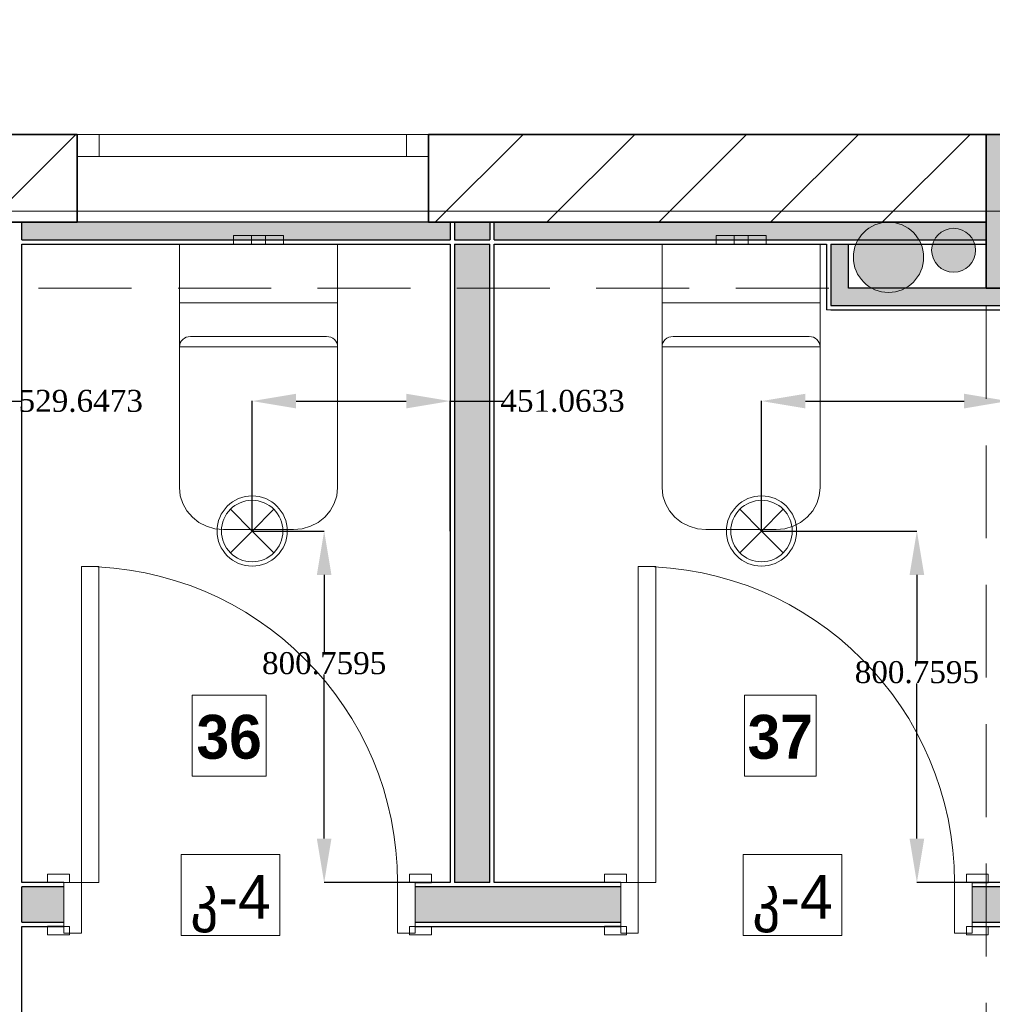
# Model space of a CAD drawing. Header units: millimetres. Extents: x 0 to 88385, y 0 to 41127.
# Tile 64 of 244: x 40856 to 43071, y 30856 to 33099. Entities that reach past the tile are written whole.
import ezdxf
from ezdxf import colors
from ezdxf.entities.mleader import LeaderData, LeaderLine
from ezdxf.enums import TextEntityAlignment as Align
from ezdxf.math import Vec2, Vec3

# ---------------------------------------------------------------- set-up
doc = ezdxf.new("R2010")
doc.units = ezdxf.units.MM
doc.header["$MEASUREMENT"] = 0
doc.set_wipeout_variables(frame=1)
doc.linetypes.add('Dot & Dashed', pattern=[670.277762, 317.5, -176.388889, 0, -176.388874])
doc.linetypes.add('Hidden', pattern=[317.5, 211.666667, -105.833333])
for name, color, linetype in [('- განათება', 7, 'Continuous'), ('New_Structural - Bearing', 7, 'Continuous'), ('Structural - Bearing', 7, 'Continuous'), ('Structural - Grid', 7, 'Continuous')]:
    doc.layers.add(name, color=color, linetype=linetype)
for name, color, linetype, lineweight in [('2D Drafting - General_Pen_No__1', 7, 'Continuous', 13), ('Archicad Windows_Pen_No__1', 7, 'Continuous', 13), ('New_Annotation - Text_Pen_No__20', 1, 'Continuous', 0), ('New_Archicad Doors_Pen_No__1', 7, 'Continuous', 13), ('New_Interior - Furniture _Pen_No__1', 7, 'Continuous', 13), ('New_Structural - Bearing_Pen_No__1', 7, 'Continuous', 13), ('Structural - Bearing_Pen_No__1', 7, 'Continuous', 13), ('Structural - Bearing_Pen_No__20', 1, 'Continuous', 0), ('Structural - Bearing_Pen_No__27', 7, 'Continuous', 35)]:
    doc.layers.add(name, color=color, linetype=linetype, lineweight=lineweight)
for name, color, linetype, lineweight, true_color in [('2D Drafting - General_Pen_No__109', 7, 'Continuous', 13, 0xb4e4dc), ('2D Drafting - General_Pen_No__180', 7, 'Continuous', 15, 0xd6cda7), ('New_Interior - Lamp_Pen_No__77', 7, 'Continuous', 20, 0xffeb28), ('New_Structural - Bearing_Pen_No__5', 7, 'Continuous', 25, 0x40a5ff), ('New_Structural - Bearing_Pen_No__57', 7, 'Continuous', 25, 0xdcd214), ('Structural - Bearing_Pen_No__161', 7, 'Continuous', 13, 0x6a6a6a), ('Structural - Bearing_Pen_No__28', 7, 'Continuous', 35, 0xa80f02), ('Structural - Bearing_Pen_No__81', 7, 'Continuous', 20, 0x6a6a6a), ('Structural - Grid_Pen_No__81', 7, 'Continuous', 20, 0x6a6a6a)]:
    doc.layers.add(name, color=color, linetype=linetype, lineweight=lineweight, true_color=true_color)
doc.styles.add('GENERATED_STYLE_2', font='txt')
doc.styles.add('GENERATED_STYLE_3', font='txt')
doc.styles.get("Standard").update_dxf_attribs({"font": 'sylfaen.ttf'})
doc.dimstyles.get("Standard").update_dxf_attribs({"dimtxt": 0.18, "dimasz": 0.18, "dimexe": 0.18, "dimexo": 0.0625, "dimgap": 0.09, "dimtad": 0, "dimtih": 1, "dimtoh": 1, "dimdec": 4, "dimzin": 0, "dimdsep": 46, "dimtxsty": 'Standard', "dimcen": 0.09, "dimadec": 0, "dimazin": 0, "dimtfac": 1, "dimtdec": 4, "dimtofl": 0, "dimtmove": 0, "dimatfit": 3, "dimfxl": 1, "dimtolj": 1, "dimtzin": 0, "dimarcsym": 0})
pattern_1 = [(45, (0, 0), (-127.2792, 127.2792), [])]

# ---------------------------------------------------------------- blocks, each defined once
blk = doc.blocks.new('Slab_1', base_point=(2744.3, 12903.1))
at = {"layer": 'Structural - Bearing_Pen_No__1', "color": 7, "linetype": 'Continuous', "lineweight": 13, "flags": 128}
blk.add_lwpolyline([(2744.3, 12903.1), (2744.3, 39238), (-9233.8, 39238), (-16833.8, 39238), (-23183.8, 39238), (-23183.8, 32838), (-47183.8, 32838), (-47183.8, 12903.1)], close=True, dxfattribs=at)
blk = doc.blocks.new('Horizontal Multi-Sash Window_2')
at = {"layer": 'Archicad Windows_Pen_No__1', "color": 7, "linetype": 'Continuous', "lineweight": 13}
for p, q in [((-400, 0), (400, 0)), ((-400, 0), (-350, 0)), ((-400, 0), (-400, -50)), ((-400, 0), (-400, -50)), ((-350, 0), (-350, -50)), ((-350, 0), (350, 0)), ((350, -50), (350, 0)), ((350, 0), (400, 0)), ((400, 0), (400, -50)), ((400, 0), (400, -50)), ((-350, -50), (-400, -50)), ((-400, -50), (-400, -200)), ((350, -50), (-350, -50)), ((400, -50), (350, -50)), ((400, -50), (400, -200)), ((-400, -200), (400, -200))]:
    blk.add_line(p, q, dxfattribs=at)
blk = doc.blocks.new('Wall_2', base_point=(-46833.8, 32838))
at = {"layer": 'Structural - Bearing', "linetype": 'Continuous', "lineweight": 0, "true_color": 0x000000}
h = blk.add_hatch(dxfattribs=at)
h.set_pattern_fill('MASONRY_BLOCK', color=18, style=0, pattern_type=2)
h.set_pattern_definition(pattern_1)
h.paths.add_polyline_path([(-43253.8, 32838), (-45423.8, 32838), (-45423.8, 32638), (-43253.8, 32638)])
h = blk.add_hatch(dxfattribs=at)
h.set_pattern_fill('MASONRY_BLOCK', color=18, style=0, pattern_type=2)
h.set_pattern_definition(pattern_1)
h.paths.add_polyline_path([(-41183.8, 32838), (-42453.8, 32838), (-42453.8, 32638), (-41183.8, 32638)])
at = {"layer": 'Structural - Bearing_Pen_No__27', "color": 7, "linetype": 'Continuous', "lineweight": 35}
for p, q in [((-43253.8, 32838), (-43253.8, 32788)), ((-42453.8, 32838), (-42453.8, 32788)), ((-43253.8, 32788), (-43253.8, 32638)), ((-42453.8, 32788), (-42453.8, 32638))]:
    blk.add_line(p, q, dxfattribs=at)
at = {"layer": 'Structural - Bearing_Pen_No__27', "color": 7, "linetype": 'Continuous', "lineweight": 35, "flags": 128}
for points in [[(-43253.8, 32838), (-45423.8, 32838)], [(-41183.8, 32838), (-42453.8, 32838)], [(-45423.8, 32638), (-43253.8, 32638)], [(-42453.8, 32638), (-41183.8, 32638)]]:
    blk.add_lwpolyline(points, dxfattribs=at)
at = {"layer": 'Archicad Windows_Pen_No__1', "color": 7, "linetype": 'Continuous', "lineweight": 13, "xscale": -1, "zscale": 1000}
blk.add_blockref('Horizontal Multi-Sash Window_2', (-42853.8, 32838), dxfattribs=at)
blk = doc.blocks.new('Door_4')
at = {"layer": 'New_Archicad Doors_Pen_No__1', "color": 7, "linetype": 'Continuous', "lineweight": 13}
for p, q in [((320, 0), (320, 720)), ((320, 720), (360, 720)), ((360, 720), (360, 0)), ((-437, 0), (-437, 19)), ((-437, 19), (-387, 19)), ((-387, 0), (-437, 0)), ((-400, 0), (-437, 0)), ((-400, 0), (-437, 0)), ((-360, 0), (-400, 0)), ((-400, 0), (-400, -115)), ((-400, 0), (-400, -10)), ((-400, 0), (-400, -10)), ((-387, 19), (-387, 0)), ((-360, -115), (-360, 0)), ((360, 0), (320, 0)), ((400, 0), (360, 0)), ((360, 0), (360, -115)), ((387, 19), (437, 19)), ((387, 0), (387, 19)), ((437, 0), (387, 0)), ((400, -115), (400, 0)), ((400, 0), (400, -10)), ((400, 0), (400, -10)), ((400, 0), (437, 0)), ((400, 0), (437, 0)), ((437, 19), (437, 0)), ((-400, -10), (-400, -90)), ((-400, -10), (-400, -90)), ((400, -10), (400, -90)), ((400, -10), (400, -90)), ((-437, -119), (-437, -100)), ((-437, -100), (-387, -100)), ((-400, -100), (-437, -100)), ((-400, -100), (-437, -100)), ((-400, -90), (-400, -100)), ((-400, -90), (-400, -100)), ((-387, -100), (-387, -119)), ((387, -100), (437, -100)), ((387, -119), (387, -100)), ((400, -90), (400, -100)), ((400, -90), (400, -100)), ((400, -100), (437, -100)), ((400, -100), (437, -100)), ((437, -100), (437, -119)), ((-387, -119), (-437, -119)), ((-400, -115), (-360, -115)), ((360, -115), (400, -115)), ((437, -119), (387, -119))]:
    blk.add_line(p, q, dxfattribs=at)
blk.add_arc((360, 0), 720, 90, 180, dxfattribs=at)
blk = doc.blocks.new('Wall_77', base_point=(-38672.6, 31033.7))
at = {"layer": 'New_Structural - Bearing_Pen_No__57', "linetype": 'Continuous', "lineweight": 25, "true_color": 0xdcd214}
for points in [[(-43379.5, 31123.7), (-43379.5, 31043.7), (-43283.9, 31043.7), (-43283.9, 31123.7)], [(-42483.9, 31043.7), (-42015.6, 31043.7), (-42015.6, 31123.7), (-42483.9, 31123.7)], [(-41083.8, 31123.7), (-41215.6, 31123.7), (-41215.6, 31043.7), (-41083.8, 31043.7)]]:
    blk.add_hatch(color=52, dxfattribs=at).paths.add_polyline_path(points)
at = {"layer": 'New_Structural - Bearing_Pen_No__1', "color": 7, "linetype": 'Continuous', "lineweight": 13}
for p, q in [((-43283.9, 31133.7), (-43283.9, 31123.7)), ((-42483.9, 31133.7), (-42483.9, 31123.7)), ((-42015.6, 31133.7), (-42015.6, 31123.7)), ((-41215.6, 31133.7), (-41215.6, 31123.7)), ((-43379.5, 31123.7), (-43379.5, 31043.7)), ((-43283.9, 31123.7), (-43283.9, 31043.7)), ((-42483.9, 31123.7), (-42483.9, 31043.7)), ((-42015.6, 31123.7), (-42015.6, 31043.7)), ((-41215.6, 31123.7), (-41215.6, 31043.7)), ((-43283.9, 31043.7), (-43283.9, 31033.7)), ((-42483.9, 31043.7), (-42483.9, 31033.7)), ((-42015.6, 31043.7), (-42015.6, 31033.7)), ((-41215.6, 31043.7), (-41215.6, 31033.7))]:
    blk.add_line(p, q, dxfattribs=at)
at = {"layer": 'New_Structural - Bearing_Pen_No__5', "color": 161, "linetype": 'Continuous', "lineweight": 25, "true_color": 0x40a5ff}
for p, q in [((-43283.9, 31133.7), (-43320.9, 31133.7)), ((-42483.9, 31133.7), (-42446.9, 31133.7)), ((-42015.6, 31133.7), (-42052.6, 31133.7)), ((-41215.6, 31133.7), (-41178.6, 31133.7)), ((-43283.9, 31123.7), (-43379.5, 31123.7)), ((-42015.6, 31123.7), (-42483.9, 31123.7)), ((-41083.8, 31123.7), (-41215.6, 31123.7)), ((-43379.5, 31043.7), (-43283.9, 31043.7)), ((-42483.9, 31043.7), (-42015.6, 31043.7)), ((-41215.6, 31043.7), (-41083.8, 31043.7)), ((-43283.9, 31033.7), (-43320.9, 31033.7)), ((-42483.9, 31033.7), (-42446.9, 31033.7)), ((-42015.6, 31033.7), (-42052.6, 31033.7)), ((-41215.6, 31033.7), (-41178.6, 31033.7))]:
    blk.add_line(p, q, dxfattribs=at)
at = {"layer": 'New_Structural - Bearing_Pen_No__5', "color": 161, "linetype": 'Continuous', "lineweight": 25, "true_color": 0x40a5ff, "flags": 128}
for points in [[(-43283.9, 31133.7), (-43379.5, 31133.7)], [(-42404.1, 31133.7), (-42483.9, 31133.7)], [(-42314.1, 31133.7), (-42394.1, 31133.7)], [(-42015.6, 31133.7), (-42304.1, 31133.7)], [(-41133.8, 31133.7), (-41215.6, 31133.7)], [(-43379.5, 31033.7), (-43283.9, 31033.7)], [(-42483.9, 31033.7), (-42015.6, 31033.7)], [(-41215.6, 31033.7), (-40838.5, 31033.7)]]:
    blk.add_lwpolyline(points, dxfattribs=at)
at = {"layer": 'New_Archicad Doors_Pen_No__1', "color": 7, "linetype": 'Continuous', "lineweight": 13, "xscale": -1, "zscale": 1000}
for p in [(-42883.9, 31133.7), (-41615.6, 31133.7)]:
    blk.add_blockref('Door_4', p, dxfattribs=at)
blk = doc.blocks.new('Wall_79', base_point=(-42404.1, 32838))
at = {"layer": 'New_Structural - Bearing_Pen_No__57', "linetype": 'Continuous', "lineweight": 25, "true_color": 0xdcd214}
for points in [[(-42394.1, 32598), (-42314.1, 32598), (-42314.1, 32638), (-42394.1, 32638)], [(-42394.1, 32588), (-42394.1, 31133.7), (-42314.1, 31133.7), (-42314.1, 32588)]]:
    blk.add_hatch(color=52, dxfattribs=at).paths.add_polyline_path(points)
at = {"layer": 'New_Structural - Bearing_Pen_No__1', "color": 7, "linetype": 'Continuous', "lineweight": 13}
blk.add_line((-42314.1, 32588), (-42394.1, 32588), dxfattribs=at)
at = {"layer": 'New_Structural - Bearing_Pen_No__1', "color": 7, "linetype": 'Continuous', "lineweight": 13, "flags": 128}
for points in [[(-42404.1, 32638), (-42394.1, 32638)], [(-42394.1, 32638), (-42314.1, 32638)], [(-42314.1, 32638), (-42304.1, 32638)], [(-42394.1, 31133.7), (-42314.1, 31133.7)]]:
    blk.add_lwpolyline(points, dxfattribs=at)
at = {"layer": 'New_Structural - Bearing_Pen_No__5', "color": 161, "linetype": 'Continuous', "lineweight": 25, "true_color": 0x40a5ff}
for p, q in [((-42404.1, 32638), (-42404.1, 32598)), ((-42394.1, 32638), (-42394.1, 32598)), ((-42314.1, 32638), (-42314.1, 32598)), ((-42304.1, 32598), (-42304.1, 32638)), ((-42394.1, 32598), (-42314.1, 32598)), ((-42394.1, 32588), (-42394.1, 31133.7)), ((-42314.1, 31133.7), (-42314.1, 32588))]:
    blk.add_line(p, q, dxfattribs=at)
at = {"layer": 'New_Structural - Bearing_Pen_No__5', "color": 161, "linetype": 'Continuous', "lineweight": 25, "true_color": 0x40a5ff, "flags": 128}
for points in [[(-42404.1, 32588), (-42404.1, 31133.7)], [(-42304.1, 31133.7), (-42304.1, 32588)]]:
    blk.add_lwpolyline(points, dxfattribs=at)
blk = doc.blocks.new('Wall_80', base_point=(-43479.5, 32838))
at = {"layer": 'New_Structural - Bearing_Pen_No__1', "color": 7, "linetype": 'Continuous', "lineweight": 13, "flags": 128}
blk.add_lwpolyline([(-43389.5, 32638), (-43379.5, 32638)], dxfattribs=at)
at = {"layer": 'New_Structural - Bearing_Pen_No__5', "color": 161, "linetype": 'Continuous', "lineweight": 25, "true_color": 0x40a5ff}
blk.add_line((-43379.5, 32598), (-43379.5, 32638), dxfattribs=at)
at = {"layer": 'New_Structural - Bearing_Pen_No__5', "color": 161, "linetype": 'Continuous', "lineweight": 25, "true_color": 0x40a5ff, "flags": 128}
for points in [[(-43379.5, 31133.7), (-43379.5, 32588)], [(-43379.5, 31043.7), (-43379.5, 31123.7)], [(-43379.5, 29899.5), (-43379.5, 31033.7)]]:
    blk.add_lwpolyline(points, dxfattribs=at)
blk = doc.blocks.new('Wall_270', base_point=(-41497.2, 32638))
at = {"layer": 'New_Structural - Bearing_Pen_No__57', "linetype": 'Continuous', "lineweight": 25, "true_color": 0xdcd214}
for points in [[(-41537.2, 32588), (-41537.2, 32488), (-41497.2, 32488), (-41497.2, 32588)], [(-41497.2, 32488), (-41537.2, 32448), (-41497.2, 32448)], [(-41497.2, 32488), (-41537.2, 32488), (-41537.2, 32448)]]:
    blk.add_hatch(color=52, dxfattribs=at).paths.add_polyline_path(points)
at = {"layer": 'New_Structural - Bearing_Pen_No__1', "color": 7, "linetype": 'Continuous', "lineweight": 13, "flags": 128}
for points in [[(-41497.2, 32588), (-41537.2, 32588)], [(-41547.2, 32438), (-41537.2, 32438)]]:
    blk.add_lwpolyline(points, dxfattribs=at)
at = {"layer": 'New_Structural - Bearing_Pen_No__5', "color": 161, "linetype": 'Continuous', "lineweight": 25, "true_color": 0x40a5ff}
for p, q in [((-41537.2, 32588), (-41537.2, 32488)), ((-41537.2, 32488), (-41537.2, 32448)), ((-41537.2, 32448), (-41497.2, 32448))]:
    blk.add_line(p, q, dxfattribs=at)
at = {"layer": 'New_Structural - Bearing_Pen_No__5', "color": 161, "linetype": 'Continuous', "lineweight": 25, "true_color": 0x40a5ff, "flags": 128}
for points in [[(-41547.2, 32588), (-41547.2, 32438)], [(-41497.2, 32488), (-41497.2, 32588)]]:
    blk.add_lwpolyline(points, dxfattribs=at)
blk = doc.blocks.new('Wall_271', base_point=(-41497.2, 32488))
at = {"layer": 'New_Structural - Bearing_Pen_No__57', "linetype": 'Continuous', "lineweight": 25, "true_color": 0xdcd214}
blk.add_hatch(color=52, dxfattribs=at).paths.add_polyline_path([(-41497.2, 32448), (-41123.8, 32448), (-41123.8, 32488), (-41497.2, 32488)])
at = {"layer": 'New_Structural - Bearing_Pen_No__5', "color": 161, "linetype": 'Continuous', "lineweight": 25, "true_color": 0x40a5ff}
for p, q in [((-41537.2, 32448), (-41497.2, 32448)), ((-41497.2, 32448), (-41133.8, 32448)), ((-41123.8, 32448), (-41133.8, 32448))]:
    blk.add_line(p, q, dxfattribs=at)
at = {"layer": 'New_Structural - Bearing_Pen_No__5', "color": 161, "linetype": 'Continuous', "lineweight": 25, "true_color": 0x40a5ff, "flags": 128}
for points in [[(-41183.8, 32488), (-41497.2, 32488)], [(-41537.2, 32438), (-41133.8, 32438)]]:
    blk.add_lwpolyline(points, dxfattribs=at)
blk = doc.blocks.new('Wall_278', base_point=(-37913.3, 32638))
at = {"layer": 'New_Structural - Bearing_Pen_No__57', "linetype": 'Continuous', "lineweight": 25, "true_color": 0xdcd214}
for points in [[(-43379.5, 32598), (-42404.1, 32598), (-42404.1, 32638), (-43379.5, 32638)], [(-42304.1, 32598), (-41183.8, 32598), (-41183.8, 32638), (-42304.1, 32638)]]:
    blk.add_hatch(color=52, dxfattribs=at).paths.add_polyline_path(points)
at = {"layer": 'New_Structural - Bearing_Pen_No__5', "color": 161, "linetype": 'Continuous', "lineweight": 25, "true_color": 0x40a5ff}
for p, q in [((-43379.5, 32598), (-43379.5, 32638)), ((-42404.1, 32638), (-42404.1, 32598)), ((-42304.1, 32598), (-42304.1, 32638)), ((-43379.5, 32598), (-42404.1, 32598)), ((-42394.1, 32598), (-42314.1, 32598)), ((-42304.1, 32598), (-41183.8, 32598))]:
    blk.add_line(p, q, dxfattribs=at)
at = {"layer": 'New_Structural - Bearing_Pen_No__5', "color": 161, "linetype": 'Continuous', "lineweight": 25, "true_color": 0x40a5ff, "flags": 128}
for points in [[(-42404.1, 32638), (-43379.5, 32638)], [(-41183.8, 32638), (-42304.1, 32638)], [(-43379.5, 32588), (-42404.1, 32588)], [(-42394.1, 32588), (-42314.1, 32588)], [(-42304.1, 32588), (-41547.2, 32588)], [(-41537.2, 32588), (-41183.8, 32588)]]:
    blk.add_lwpolyline(points, dxfattribs=at)
blk = doc.blocks.new('Column_8', base_point=(-41008.8, 32663))
at = {"layer": 'Structural - Bearing_Pen_No__161', "linetype": 'Continuous', "lineweight": 0, "true_color": 0x6a6a6a}
blk.add_hatch(color=251, dxfattribs=at).paths.add_polyline_path([(-40833.8, 32488), (-40833.8, 32838), (-41183.8, 32838), (-41183.8, 32488)])
at = {"layer": 'Structural - Bearing_Pen_No__20', "color": 1, "linetype": 'Continuous', "lineweight": 0}
for p, q in [((-41008.8, 32743), (-41008.8, 32918)), ((-41088.8, 32663), (-41263.8, 32663)), ((-40928.8, 32663), (-40753.8, 32663)), ((-41008.8, 32583), (-41008.8, 32408))]:
    blk.add_line(p, q, dxfattribs=at)
blk.add_point((-41008.8, 32663), dxfattribs=at)
at = {"layer": 'Structural - Bearing_Pen_No__28', "color": 14, "linetype": 'Continuous', "lineweight": 35, "true_color": 0xa80f02, "flags": 128}
blk.add_lwpolyline([(-40833.8, 32488), (-40833.8, 32838), (-41183.8, 32838), (-41183.8, 32488)], close=True, dxfattribs=at)
blk = doc.blocks.new('Standard grid marker')
at = {"layer": 'Structural - Grid_Pen_No__81', "color": 251, "linetype": 'Continuous', "lineweight": 20, "true_color": 0x6a6a6a}
blk.add_line((1000, 0), (51328.1, 0), dxfattribs=at)
at = {"layer": 'Structural - Grid_Pen_No__81', "color": 251, "lineweight": 20, "true_color": 0x6a6a6a, "style": 'GENERATED_STYLE_2'}
for tag, p in [('AC_MarkerText_1_0', (-100, -144)), ('AC_MarkerText_1_1', (52428.1, -144))]:
    blk.add_attdef(tag, text='', height=100, rotation=180, dxfattribs=at).set_placement(p, align=Align.TOP_CENTER)
blk = doc.blocks.new('WC')
at = {"layer": 'New_Interior - Furniture _Pen_No__1', "color": 7, "linetype": 'Continuous', "lineweight": 13}
for p, q in [((-57, 20), (-40.3, 20)), ((-57, 0), (-57, 20)), ((-40.3, 20), (-16, 20)), ((-16, 20), (-11.3, 20)), ((-16, 0), (-16, 20)), ((-11.3, 20), (0, 20)), ((0, 20), (11.3, 20)), ((0, 0), (11.3, 0)), ((11.3, 20), (16, 20)), ((11.3, 0), (16, 0)), ((16, 0), (16, 20)), ((16, 20), (40.3, 20)), ((16, 0), (40.3, 0)), ((40.3, 20), (57, 20)), ((40.3, 0), (57, 0)), ((57, 0), (57, 20)), ((-57, 0), (-40.3, 0)), ((-40.3, 0), (-16, 0)), ((-16, 0), (-11.3, 0)), ((-11.3, 0), (0, 0)), ((-180, -133.8), (180, -133.8)), ((0, -210.3), (-155, -210.3)), ((155, -210.3), (0, -210.3)), ((-180, -234.2), (180, -234.2))]:
    blk.add_line(p, q, dxfattribs=at)
at = {"layer": 'New_Interior - Furniture _Pen_No__1', "color": 7, "linetype": 'Continuous', "lineweight": 13, "flags": 128}
blk.add_lwpolyline([(80, -650), (99.5, -648.2), (118.3, -642.7), (135.6, -633.9), (150.7, -622), (163.1, -607.5), (172.4, -591), (178.1, -573.1), (180, -554.4), (180, 0), (-180, 0), (-180, -554.4), (-178.1, -573.1), (-172.4, -591), (-163.1, -607.5), (-150.7, -622), (-135.6, -633.9), (-118.3, -642.7), (-99.5, -648.2), (-80, -650)], close=True, dxfattribs=at)
at = {"layer": 'New_Interior - Furniture _Pen_No__1', "color": 7, "linetype": 'Continuous', "lineweight": 13}
for centre, start_param, end_param in [((-155, -234.2), 1.570796, 3.141593), ((155, -234.2), 0, 1.570796)]:
    blk.add_ellipse(centre, major_axis=(25, 0), ratio=0.955882, start_param=start_param, end_param=end_param, dxfattribs=at)
blk = doc.blocks.new('Beam_8', base_point=(-41008.8, 14663))
at = {"layer": 'Structural - Bearing_Pen_No__81', "color": 251, "linetype": 'Hidden', "lineweight": 20, "true_color": 0x6a6a6a}
blk.add_line((-41183.8, 26838), (-41183.8, 32488), dxfattribs=at)
blk = doc.blocks.new('Beam_13', base_point=(-47008.8, 32663))
at = {"layer": 'Structural - Bearing_Pen_No__81', "color": 251, "linetype": 'Hidden', "lineweight": 20, "true_color": 0x6a6a6a}
for p, q in [((-47183.8, 32838), (-23183.8, 32838)), ((-46833.8, 32488), (-41183.8, 32488))]:
    blk.add_line(p, q, dxfattribs=at)
at = {"layer": 'Structural - Bearing_Pen_No__81', "color": 251, "linetype": 'Dot & Dashed', "lineweight": 20, "true_color": 0x6a6a6a}
blk.add_line((-47008.8, 32663), (991.2, 32663), dxfattribs=at)
blk = doc.blocks.new('Recessed Spot')
at = {"layer": 'New_Interior - Lamp_Pen_No__77', "color": 2, "linetype": 'Continuous', "lineweight": 20, "true_color": 0xffeb28}
for q in [(-49.5, 49.5), (49.5, 49.5), (-49.5, -49.5), (49.5, -49.5)]:
    blk.add_line((0, 0), q, dxfattribs=at)
at = {"layer": 'New_Interior - Lamp_Pen_No__77', "color": 2, "linetype": 'Continuous', "lineweight": 20, "true_color": 0xffeb28, "flags": 128}
blk.add_lwpolyline([(80, 0, 1), (-80, 0, 1)], format="xyb", close=True, dxfattribs=at)
at = {"layer": 'New_Interior - Lamp_Pen_No__77', "color": 2, "linetype": 'Continuous', "lineweight": 20, "true_color": 0xffeb28}
blk.add_circle((0, 0), 70, dxfattribs=at)
blk = doc.blocks.new('*D625')
at = {"layer": '- განათება', "color": 0, "lineweight": -2, "transparency": 16777216}
for p, q in [((40231.2, 31934.5), (40231.2, 32230.7)), ((40331.2, 32230.5), (40660.8, 32230.5)), ((40760.8, 31934.5), (40760.8, 32230.7)), ((40760.8, 32230.5), (40860.8, 32230.5))]:
    blk.add_line(p, q, dxfattribs=at)
at = {"layer": '- განათება', "color": 0, "transparency": 16777216}
for points in [[(40331.2, 32247.2), (40331.2, 32213.8), (40231.2, 32230.5)], [(40660.8, 32247.2), (40660.8, 32213.8), (40760.8, 32230.5)]]:
    blk.add_solid(points, dxfattribs=at)
at = {"layer": 'Defpoints', "color": 0, "transparency": 16777216}
for p in [(40231.2, 32230.5), (40231.2, 31934.5), (40760.8, 31934.5)]:
    blk.add_point(p, dxfattribs=at)
at = {"layer": '- განათება', "color": 0, "transparency": 16777216, "insert": (40994.8, 32230.5), "char_height": 50, "attachment_point": 5}
blk.add_mtext('\\A1;{\\fSylfaen|b0|i0|c0|p18;529.6473}', dxfattribs=at)
blk = doc.blocks.new('*D626')
at = {"layer": '- განათება', "color": 0, "lineweight": -2, "transparency": 16777216}
for p, q in [((41385.2, 31934.5), (41549.3, 31934.5)), ((41549.2, 31834.5), (41549.2, 31658.7)), ((41549.2, 31233.7), (41549.2, 31607.3)), ((41836.2, 31133.7), (41549, 31133.7))]:
    blk.add_line(p, q, dxfattribs=at)
at = {"layer": '- განათება', "color": 0, "transparency": 16777216}
for points in [[(41532.5, 31834.5), (41565.8, 31834.5), (41549.2, 31934.5)], [(41532.5, 31233.7), (41565.8, 31233.7), (41549.2, 31133.7)]]:
    blk.add_solid(points, dxfattribs=at)
at = {"layer": 'Defpoints', "color": 0, "transparency": 16777216}
for p in [(41385.2, 31934.5), (41549.2, 31934.5), (41836.2, 31133.7)]:
    blk.add_point(p, dxfattribs=at)
at = {"layer": '- განათება', "color": 0, "transparency": 16777216, "insert": (41549.2, 31633), "char_height": 50, "attachment_point": 5}
blk.add_mtext('\\A1;{\\fSylfaen|b0|i0|c0|p18;800.7595}', dxfattribs=at)
blk = doc.blocks.new('*D627')
at = {"layer": '- განათება', "color": 0, "lineweight": -2, "transparency": 16777216}
for p, q in [((41385.2, 31934.5), (41385.2, 32230.7)), ((41485.2, 32230.5), (41736.2, 32230.5)), ((41836.2, 31934.5), (41836.2, 32230.7)), ((41836.2, 32230.5), (41958, 32230.5))]:
    blk.add_line(p, q, dxfattribs=at)
at = {"layer": '- განათება', "color": 0, "transparency": 16777216}
for points in [[(41485.2, 32247.2), (41485.2, 32213.8), (41385.2, 32230.5)], [(41736.2, 32247.2), (41736.2, 32213.8), (41836.2, 32230.5)]]:
    blk.add_solid(points, dxfattribs=at)
at = {"layer": 'Defpoints', "color": 0, "transparency": 16777216}
for p in [(41385.2, 32230.5), (41385.2, 31934.5), (41836.2, 31934.5)]:
    blk.add_point(p, dxfattribs=at)
at = {"layer": '- განათება', "color": 0, "transparency": 16777216, "insert": (42092.1, 32230.5), "char_height": 50, "attachment_point": 5}
blk.add_mtext('\\A1;{\\fSylfaen|b0|i0|c0|p18;451.0633}', dxfattribs=at)
blk = doc.blocks.new('*D628')
at = {"layer": '- განათება', "color": 0, "lineweight": -2, "transparency": 16777216}
for p, q in [((42545.3, 31934.5), (42899.2, 31934.5)), ((42899, 31834.5), (42899, 31638.2)), ((42899, 31233.7), (42899, 31586.8)), ((43061.6, 31133.7), (42898.8, 31133.7))]:
    blk.add_line(p, q, dxfattribs=at)
at = {"layer": '- განათება', "color": 0, "transparency": 16777216}
for points in [[(42882.3, 31834.5), (42915.7, 31834.5), (42899, 31934.5)], [(42882.3, 31233.7), (42915.7, 31233.7), (42899, 31133.7)]]:
    blk.add_solid(points, dxfattribs=at)
at = {"layer": 'Defpoints', "color": 0, "transparency": 16777216}
for p in [(42545.2, 31934.5), (42899, 31934.5), (43061.7, 31133.7)]:
    blk.add_point(p, dxfattribs=at)
at = {"layer": '- განათება', "color": 0, "transparency": 16777216, "insert": (42899, 31612.5), "char_height": 50, "attachment_point": 5}
blk.add_mtext('\\A1;{\\fSylfaen|b0|i0|c0|p18;800.7595}', dxfattribs=at)
blk = doc.blocks.new('*D629')
at = {"layer": '- განათება', "color": 0, "lineweight": -2, "transparency": 16777216}
for p, q in [((42545.2, 31934.5), (42545.2, 32230.7)), ((42645.2, 32230.5), (43006.5, 32230.5)), ((43106.5, 31934.5), (43106.5, 32230.7)), ((43106.5, 32230.5), (43206.5, 32230.5))]:
    blk.add_line(p, q, dxfattribs=at)
at = {"layer": '- განათება', "color": 0, "transparency": 16777216}
for points in [[(42645.2, 32247.2), (42645.2, 32213.8), (42545.2, 32230.5)], [(43006.5, 32247.2), (43006.5, 32213.8), (43106.5, 32230.5)]]:
    blk.add_solid(points, dxfattribs=at)
at = {"layer": 'Defpoints', "color": 0, "transparency": 16777216}
for p in [(42545.2, 32230.5), (42545.2, 31934.5), (43106.5, 31934.5)]:
    blk.add_point(p, dxfattribs=at)
at = {"layer": '- განათება', "color": 0, "transparency": 16777216, "insert": (43341.1, 32230.5), "char_height": 50, "attachment_point": 5}
blk.add_mtext('\\A1;{\\fSylfaen|b0|i0|c0|p18;561.2914}', dxfattribs=at)

msp = doc.modelspace()

# ---------------------------------------------------------------- hatches: boundary and pattern name
at = {"layer": '2D Drafting - General_Pen_No__109', "linetype": 'Continuous', "lineweight": 0, "true_color": 0x87aba5}
msp.add_hatch(color=253, dxfattribs=at).paths.add_polyline_path([(42834.4294, 32637.98097, 1), (42834.4294, 32477.98097, 1)])
at = {"layer": '2D Drafting - General_Pen_No__180', "linetype": 'Continuous', "lineweight": 0, "true_color": 0xa0997d}
msp.add_hatch(color=252, dxfattribs=at).paths.add_polyline_path([(42982.57196, 32624.10997, 1), (42982.57196, 32524.10997, 1)])

# ---------------------------------------------------------------- linework, layer by layer
at = {"layer": '2D Drafting - General_Pen_No__1', "color": 7, "linetype": 'Continuous', "lineweight": 13, "flags": 128}
for points in [[(42834.4294, 32637.98097, 1), (42834.4294, 32477.98097, 1)], [(42982.57196, 32624.10997, 1), (42982.57196, 32524.10997, 1)]]:
    msp.add_lwpolyline(points, format="xyb", close=True, dxfattribs=at)

# ---------------------------------------------------------------- block references
at = {"layer": '- განათება', "color": 2, "linetype": 'Continuous', "lineweight": 20, "true_color": 0xffeb28, "zscale": 1000}
for p in [(41385.17003, 31934.47807), (42545.21455, 31934.47807)]:
    msp.add_blockref('Recessed Spot', p, dxfattribs=at)
at = {"layer": 'New_Interior - Furniture _Pen_No__1', "color": 7, "linetype": 'Continuous', "lineweight": 13, "zscale": 1000}
for p in [(41399.712, 32587.98097), (42498.73818, 32587.98097)]:
    msp.add_blockref('WC', p, dxfattribs=at)
at = {"layer": 'New_Structural - Bearing', "color": 7, "lineweight": 35}
for name, p in [('Wall_278', (46327.04275, 32637.98097)), ('Wall_80', (40760.83046, 32837.98097)), ('Wall_79', (41836.23332, 32837.98097)), ('Wall_270', (42743.13294, 32637.98097)), ('Wall_271', (42743.13294, 32487.98097)), ('Wall_77', (45567.6493, 31033.71855))]:
    msp.add_blockref(name, p, dxfattribs=at)
at = {"layer": 'Structural - Bearing', "color": 7, "linetype": 'Continuous', "lineweight": 13}
msp.add_blockref('Slab_1', (86984.57817, 12903.05519), dxfattribs=at)
at = {"layer": 'Structural - Bearing', "color": 14, "lineweight": 35, "true_color": 0xa80f02}
msp.add_blockref('Column_8', (43231.5059, 32662.98097), dxfattribs=at)
at = {"layer": 'Structural - Bearing', "color": 251, "lineweight": 20, "true_color": 0x6a6a6a}
for name, p in [('Beam_13', (37231.5059, 32662.98097)), ('Beam_8', (43231.5059, 14662.98097))]:
    msp.add_blockref(name, p, dxfattribs=at)
at = {"layer": 'Structural - Bearing', "color": 7, "lineweight": 35}
msp.add_blockref('Wall_2', (37406.5059, 32837.98097), dxfattribs=at)
at = {"layer": 'Structural - Grid', "color": 8, "linetype": 'Continuous', "lineweight": 15, "zscale": 1000, "rotation": 180}
msp.add_blockref('Standard grid marker', (88184.57817, 32662.98097), dxfattribs=at)

# ---------------------------------------------------------------- dimensions: what is measured, and where the dimension line sits
at = {"layer": '- განათება', "color": 1}
for base, p1, p2, picture, middle in [((40231.18318, 32230.48864), (40760.83046, 31934.47807), (40231.18318, 31934.47807), '*D625', (40994.83766, 32230.48864)), ((41385.17003, 32230.48864), (41836.23332, 31934.47807), (41385.17003, 31934.47807), '*D627', (42092.08373, 32230.48864)), ((42545.214547, 32230.48864), (43106.5059, 31934.478075), (42545.214547, 31934.478075), '*D629', (43341.096962, 32230.48864))]:
    dim = msp.add_linear_dim(base=base, p1=p1, p2=p2, angle=180, text='{\\fSylfaen|b0|i0|c0|p18;<>}', dimstyle='Standard', override={"dimtxt": 50, "dimasz": 100}, dxfattribs=at)
    dim.commit()
    dim.dimension.update_dxf_attribs({"geometry": picture, "text_midpoint": middle, "dimtype": 160})

# ---------------------------------------------------------------- next in the draw order: wipeouts: each hides what was drawn before it
at = {"color": 1, "linetype": 'Continuous', "lineweight": 0, "ltscale": 266063.343765}
msp.add_wipeout([(41248.30377, 31375.88338), (41417.32205, 31375.88338), (41417.32205, 31560.73198), (41248.30377, 31560.73198)], dxfattribs=at).dxf.layer = 'New_Annotation - Text_Pen_No__20'
at = {"color": 1, "linetype": 'Continuous', "lineweight": 0, "ltscale": 261025.513268}
msp.add_wipeout([(42506.23374, 31375.88338), (42669.43388, 31375.88338), (42669.43388, 31560.73198), (42506.23374, 31560.73198)], dxfattribs=at).dxf.layer = 'New_Annotation - Text_Pen_No__20'
at = {"color": 1, "linetype": 'Continuous', "lineweight": 0, "ltscale": 265005.596702}
msp.add_wipeout([(41223.2198, 31013.0216), (41448.52906, 31013.0216), (41448.52906, 31197.87011), (41223.2198, 31197.87011)], dxfattribs=at).dxf.layer = 'New_Annotation - Text_Pen_No__20'
at = {"color": 1, "linetype": 'Continuous', "lineweight": 0, "ltscale": 259849.950593}
msp.add_wipeout([(42503.03384, 31013.0216), (42728.3431, 31013.0216), (42728.3431, 31197.87011), (42503.03384, 31197.87011)], dxfattribs=at).dxf.layer = 'New_Annotation - Text_Pen_No__20'

# ---------------------------------------------------------------- next in the draw order: linework, layer by layer
at = {"layer": 'New_Annotation - Text_Pen_No__20', "color": 1, "linetype": 'Continuous', "lineweight": 0, "flags": 128}
for points in [[(41248.30377, 31375.88338), (41417.32205, 31375.88338), (41417.32205, 31560.73198), (41248.30377, 31560.73198), (41248.30377, 31375.88338)], [(42506.23374, 31375.88338), (42669.43388, 31375.88338), (42669.43388, 31560.73198), (42506.23374, 31560.73198), (42506.23374, 31375.88338)], [(41223.2198, 31013.0216), (41448.52906, 31013.0216), (41448.52906, 31197.87011), (41223.2198, 31197.87011), (41223.2198, 31013.0216)], [(42503.03384, 31013.0216), (42728.3431, 31013.0216), (42728.3431, 31197.87011), (42503.03384, 31197.87011), (42503.03384, 31013.0216)]]:
    msp.add_lwpolyline(points, close=True, dxfattribs=at)

# ---------------------------------------------------------------- next in the draw order: texts
at = {"layer": 'New_Annotation - Text_Pen_No__20', "color": 1, "linetype": 'Continuous', "lineweight": 0, "char_height": 100, "attachment_point": 2}
for s, insert, style in [('\\A1;{\\pqc;\\fBOG 2018|b1|i0|c0|p0;\\W1.000000;36}', (41332.81291, 31515.81077), 'GENERATED_STYLE_3'), ('\\A1;{\\pqc;\\fBOG 2018|b1|i0|c0|p0;\\W1.000000;37}', (42587.83381, 31515.81077), 'GENERATED_STYLE_3'), ('\\A1;{\\pqc;\\fBOG 2018|b0|i0|c0|p0;\\W1.000000;კ-\\fBOG 2018|b0|i0|c0|p0;\\W1.000000;4}', (41335.87443, 31151.20346), 'GENERATED_STYLE_2'), ('\\A1;{\\pqc;\\fBOG 2018|b0|i0|c0|p0;\\W1.000000;კ-\\fBOG 2018|b0|i0|c0|p0;\\W1.000000;4}', (42615.68847, 31151.20346), 'GENERATED_STYLE_2')]:
    msp.add_mtext(s, dxfattribs=dict(at, insert=insert, style=style))

# ---------------------------------------------------------------- next in the draw order: dimensions: what is measured, and where the dimension line sits
at = {"layer": '- განათება', "color": 1}
for base, p1, p2, picture, middle in [((41549.15324, 31934.47807), (41836.23332, 31133.71855), (41385.17003, 31934.47807), '*D626', (41549.15324, 31633)), ((42899, 31934.47807), (43061.65094, 31133.71855), (42545.21455, 31934.47807), '*D628', (42899, 31612.5))]:
    dim = msp.add_linear_dim(base=base, p1=p1, p2=p2, angle=90, text='{\\fSylfaen|b0|i0|c0|p18;<>}', dimstyle='Standard', override={"dimtxt": 50, "dimasz": 100}, dxfattribs=at)
    dim.commit()
    dim.dimension.update_dxf_attribs({"geometry": picture, "text_midpoint": middle, "dimtype": 160})

# ---------------------------------------------------------------- next in the draw order: leaders
at = {"color": 5}
ml = msp.add_multileader_mtext('Standard', dxfattribs=at)
ml.set_content('ნეოტეკის  ფარი', color=5)
ml.set_leader_properties()
ml.build(insert=Vec2(0, 0))
ml.multileader.update_dxf_attribs({"text_right_attachment_type": 6, "dogleg_length": 50, "arrow_head_size": 100})
ctx = ml.context
ctx.base_point, ctx.char_height, ctx.arrow_head_size, ctx.landing_gap_size, ctx.plane_origin = Vec3(50468.91, 32218.71661), 100, 100, 0.09, Vec3(56312.8393, 27064.407)
ctx.right_attachment = 6
notes = []
notes.append((ctx, [(0, (0, 0, 0), (0, 0), (1, 0), 1, [])]))
ctx.mtext.insert, ctx.mtext.width, ctx.mtext.flow_direction = Vec3(50469, 32288.46183), 1402.7684334, 5
ml = msp.add_multileader_mtext('Standard', dxfattribs=at)
ml.set_content('ნეოტეკის \\Pრეკი', color=5)
ml.set_leader_properties()
ml.build(insert=Vec2(0, 0))
ml.multileader.update_dxf_attribs({"text_right_attachment_type": 6, "dogleg_length": 50, "arrow_head_size": 100})
ctx = ml.context
ctx.base_point, ctx.char_height, ctx.arrow_head_size, ctx.landing_gap_size, ctx.plane_origin = Vec3(52433.92127, 31594.41315), 100, 100, 0.09, Vec3(58277.85057, 26439.85585)
ctx.right_attachment = 6
notes.append((ctx, [(0, (0, 0, 0), (0, 0), (1, 0), 1, [])]))
ctx.mtext.insert, ctx.mtext.width, ctx.mtext.flow_direction = Vec3(52434.01127, 31663.91068), 1402.7684334, 5
for ctx, leaders in notes:
    for number, flags, end, landing, length, lines in leaders:
        leader = LeaderData()
        leader.index, (leader.has_last_leader_line, leader.has_dogleg_vector, leader.attachment_direction) = number, flags
        leader.last_leader_point, leader.dogleg_vector, leader.dogleg_length = Vec3(end), Vec3(landing), length
        for number, points, colour, breaks in lines:
            line = LeaderLine()
            line.index, line.vertices, line.color, line.breaks = number, Vec3.list(points), colors.encode_raw_color(colour), breaks
            leader.lines.append(line)
        ctx.leaders.append(leader)

doc.saveas('drawing.dxf')
